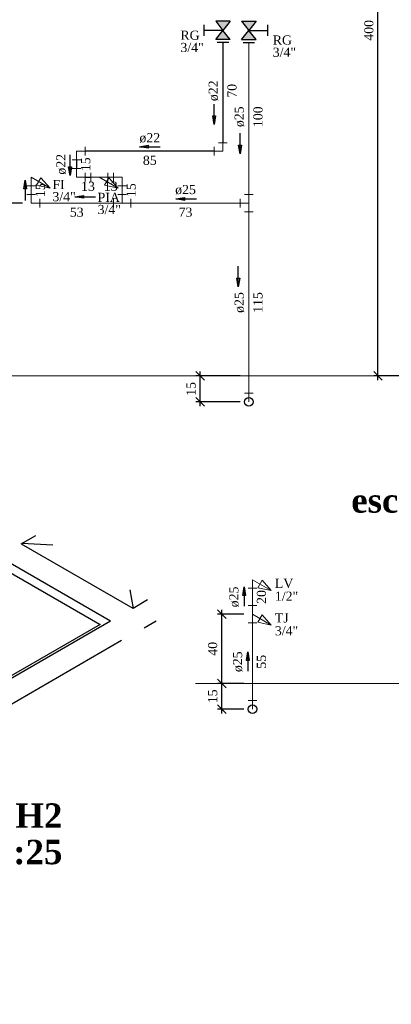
# Model space of a CAD drawing. Header units: millimetres. Extents: x 335 to 91625, y -1 to 84.
# Tile 10 of 38: x 395.87 to 404.47, y 49.02 to 71.81. Entities that reach past the tile are written whole.
import ezdxf

# ---------------------------------------------------------------- set-up
doc = ezdxf.new("R2010")
doc.units = ezdxf.units.MM
doc.header["$MEASUREMENT"] = 0
for name, color, linetype, lineweight in [('AF-Conexões detalhe', 7, 'Continuous', 20), ('AF-Textos conexão', 7, 'Continuous', 20), ('AF-Textos tubo', 7, 'Continuous', 20), ('AF-Tubos detalhe', 5, 'Continuous', 20), ('AQ-Conexões detalhe', 7, 'Continuous', 20), ('AQ-Textos conexão', 7, 'Continuous', 20), ('AQ-Textos tubo', 7, 'Continuous', 20), ('AQ-Tubos detalhe', 1, 'Continuous', 30), ('DI-Cotas', 7, 'Continuous', 20), ('DI-Eixos', 7, 'Continuous', 20), ('DI-Textos', 7, 'Continuous', 20), ('DI-Títulos', 3, 'Continuous', 30), ('Simbolos', 1, 'Continuous', 30), ('Simbolos_int', 1, 'Continuous', 30)]:
    doc.layers.add(name, color=color, linetype=linetype, lineweight=lineweight)
doc.styles.add('TimesNewRoman', font='times.ttf')
doc.styles.add('TimesNewRomanN', font='timesbd.ttf')
doc.dimstyles.get("Standard").update_dxf_attribs({"dimtxt": 0.18, "dimasz": 0.18, "dimexe": 0.18, "dimexo": 0.0625, "dimgap": 0.09, "dimtad": 0, "dimtih": 1, "dimtoh": 1, "dimdec": 4, "dimzin": 0, "dimdsep": 46, "dimtxsty": 'Standard', "dimcen": 0.09, "dimadec": 0, "dimazin": 0, "dimtfac": 1, "dimtdec": 4, "dimtofl": 0, "dimtmove": 0, "dimatfit": 3, "dimfxl": 0, "dimtolj": 1, "dimtzin": 0, "dimarcsym": 0})
doc.dimstyles.new('UM_25.000000', dxfattribs={"dimtxt": 0.18, "dimasz": 0.2, "dimexe": 0.1, "dimexo": 0.2, "dimgap": 0, "dimtad": 1, "dimtih": 1, "dimtoh": 1, "dimdec": 1, "dimlfac": 25, "dimzin": 0, "dimdsep": 46, "dimtxsty": 'Standard', "dimblk": 'CLOSED', "dimblk1": 'CLOSED', "dimblk2": 'CLOSED', "dimcen": 0.09, "dimdle": 0.1, "dimadec": 1, "dimazin": 2, "dimtfac": 1, "dimtdec": 4, "dimtofl": 0, "dimtmove": 0, "dimatfit": 3, "dimldrblk": 'CLOSED', "dimfxl": 0, "dimtolj": 1, "dimarcsym": 0})

# ---------------------------------------------------------------- blocks, each defined once
blk = doc.blocks.new('_OBLIQUE')
at = {"color": 0, "linetype": 'ByBlock', "lineweight": -2}
blk.add_line((-0.5, -0.5), (0.5, 0.5), dxfattribs=at)
blk = doc.blocks.new('*D5')
at = {"layer": 'Defpoints', "color": 0}
for p in [(404.158, 79.56), (405.158, 79.56), (405.158, 63.56)]:
    blk.add_point(p, dxfattribs=at)
at = {"layer": 'DI-Cotas', "color": 0, "linetype": 'Continuous', "lineweight": -2}
for p, q in [((404.958, 79.56), (404.058, 79.56)), ((404.158, 63.46), (404.158, 79.66)), ((404.958, 63.56), (404.058, 63.56))]:
    blk.add_line(p, q, dxfattribs=at)
at = {"layer": 'DI-Cotas', "color": 0, "lineweight": -2, "xscale": 0.2, "yscale": 0.2, "zscale": 0.2}
for p, rotation in [((404.158, 79.56), 90), ((404.158, 63.56), 270)]:
    blk.add_blockref('_OBLIQUE', p, dxfattribs=dict(at, rotation=rotation))
at = {"layer": 'DI-Cotas', "color": 7, "insert": (403.946, 71.56), "char_height": 0.2118, "attachment_point": 5, "rotation": 90, "style": 'TimesNewRoman'}
blk.add_mtext('\\A1;400', dxfattribs=at)
blk = doc.blocks.new('*D6')
at = {"color": 0, "lineweight": -2}
for p, q in [((400.043, 62.86), (400.043, 63.66)), ((400.969, 63.56), (399.943, 63.56)), ((400.969, 62.96), (399.943, 62.96))]:
    blk.add_line(p, q, dxfattribs=at)
at = {"layer": 'Defpoints', "color": 0}
for p in [(400.043, 63.56), (401.169, 63.56), (401.169, 62.96)]:
    blk.add_point(p, dxfattribs=at)
at = {"color": 0, "lineweight": -2, "xscale": 0.2, "yscale": 0.2, "zscale": 0.2}
for p, rotation in [((400.043, 63.56), 90), ((400.043, 62.96), 270)]:
    blk.add_blockref('_OBLIQUE', p, dxfattribs=dict(at, rotation=rotation))
at = {"color": 7, "insert": (399.832, 63.26), "char_height": 0.2118, "attachment_point": 5, "rotation": 90, "style": 'TimesNewRoman'}
blk.add_mtext('\\A1;15', dxfattribs=at)
blk = doc.blocks.new('*D7')
at = {"color": 0, "lineweight": -2}
for p, q in [((395.933, 67.56), (395.098, 67.56)), ((395.198, 63.46), (395.198, 67.66)), ((392.841, 63.56), (395.298, 63.56))]:
    blk.add_line(p, q, dxfattribs=at)
at = {"layer": 'Defpoints', "color": 0}
for p in [(395.198, 67.56), (396.133, 67.56), (392.641, 63.56)]:
    blk.add_point(p, dxfattribs=at)
at = {"color": 0, "lineweight": -2, "xscale": 0.2, "yscale": 0.2, "zscale": 0.2}
for p, rotation in [((395.198, 67.56), 90), ((395.198, 63.56), 270)]:
    blk.add_blockref('_OBLIQUE', p, dxfattribs=dict(at, rotation=rotation))
at = {"color": 7, "insert": (394.986, 65.56), "char_height": 0.2118, "attachment_point": 5, "rotation": 90, "style": 'TimesNewRoman'}
blk.add_mtext('\\A1;100', dxfattribs=at)
blk = doc.blocks.new('*D8')
at = {"color": 0, "lineweight": -2}
for p, q in [((400.544, 55.745), (400.544, 56.545)), ((401.051, 56.445), (400.444, 56.445)), ((401.051, 55.845), (400.444, 55.845))]:
    blk.add_line(p, q, dxfattribs=at)
at = {"layer": 'Defpoints', "color": 0}
for p in [(400.544, 56.445), (401.251, 56.445), (401.251, 55.845)]:
    blk.add_point(p, dxfattribs=at)
at = {"color": 0, "lineweight": -2, "xscale": 0.2, "yscale": 0.2, "zscale": 0.2}
for p, rotation in [((400.544, 56.445), 90), ((400.544, 55.845), 270)]:
    blk.add_blockref('_OBLIQUE', p, dxfattribs=dict(at, rotation=rotation))
at = {"color": 7, "insert": (400.332, 56.145), "char_height": 0.2118, "attachment_point": 5, "rotation": 90, "style": 'TimesNewRoman'}
blk.add_mtext('\\A1;15', dxfattribs=at)
blk = doc.blocks.new('*D9')
at = {"color": 0, "lineweight": -2}
for p, q in [((400.544, 56.345), (400.544, 58.145)), ((401.051, 58.045), (400.444, 58.045)), ((401.051, 56.445), (400.444, 56.445))]:
    blk.add_line(p, q, dxfattribs=at)
at = {"layer": 'Defpoints', "color": 0}
for p in [(400.544, 58.045), (401.251, 58.045), (401.251, 56.445)]:
    blk.add_point(p, dxfattribs=at)
at = {"color": 0, "lineweight": -2, "xscale": 0.2, "yscale": 0.2, "zscale": 0.2}
for p, rotation in [((400.544, 58.045), 90), ((400.544, 56.445), 270)]:
    blk.add_blockref('_OBLIQUE', p, dxfattribs=dict(at, rotation=rotation))
at = {"color": 7, "insert": (400.332, 57.245), "char_height": 0.2118, "attachment_point": 5, "rotation": 90, "style": 'TimesNewRoman'}
blk.add_mtext('\\A1;40', dxfattribs=at)

msp = doc.modelspace()

# ---------------------------------------------------------------- hatches: boundary and pattern name
at = {"layer": 'Simbolos', "linetype": 'Continuous'}
for points in [[(400.5684, 71.5604), (400.7374, 71.7704), (400.4014, 71.7704)], [(401.0014, 71.7704), (401.3374, 71.7704), (401.1704, 71.5604)], [(400.7374, 71.3504), (400.4014, 71.3504), (400.5684, 71.5604)], [(401.1704, 71.5604), (401.0014, 71.3504), (401.3374, 71.3504)]]:
    msp.add_hatch(color=256, dxfattribs=at).paths.add_polyline_path(points)

# ---------------------------------------------------------------- linework, layer by layer
at = {"color": 7}
for p, q in [((397.9652, 57.8851), (394.6012, 59.8281)), ((395.9002, 59.6721), (396.2392, 59.8681)), ((395.9002, 59.6721), (398.4802, 58.1821)), ((396.6342, 59.6401), (395.9182, 59.6821)), ((398.4132, 58.6131), (398.4882, 58.1781)), ((398.8262, 58.3751), (398.4882, 58.1781)), ((398.7452, 57.7321), (399.0202, 57.8911)), ((397.9652, 57.8851), (383.3832, 49.4661)), ((398.225, 57.4351), (383.643, 49.0161))]:
    msp.add_line(p, q, dxfattribs=at)
msp.add_lwpolyline([(392.8972, 60.5961), (397.7242, 57.8091), (395.3102, 56.4151), (390.4832, 59.2021), (392.8972, 60.5961)], close=True, dxfattribs=at)
for centre in [(401.1694, 62.9604), (401.2511, 55.8451)]:
    msp.add_circle(centre, 0.1)
at = {"layer": 'AF-Conexões detalhe', "linetype": 'Continuous'}
for p, q in [((396.1335, 68.1604), (396.1335, 67.9604)), ((396.1335, 68.1604), (396.5665, 67.9104)), ((396.3567, 68.147), (396.2567, 67.9738)), ((396.3567, 68.147), (396.5665, 67.9104)), ((397.508, 68.2604), (397.508, 68.0604)), ((397.708, 68.1604), (397.508, 68.1604)), ((397.708, 68.1604), (397.908, 68.1604)), ((397.708, 68.1604), (398.141, 67.9104)), ((397.9312, 68.147), (397.8312, 67.9738)), ((397.908, 68.2604), (397.908, 68.0604)), ((397.9312, 68.147), (398.141, 67.9104)), ((398.0369, 68.2604), (398.0369, 68.0604)), ((398.2369, 68.1604), (398.0369, 68.1604)), ((398.2369, 68.1604), (398.2369, 67.9604)), ((396.0335, 67.9604), (396.2335, 67.9604)), ((396.2567, 67.9738), (396.5665, 67.9104)), ((397.8312, 67.9738), (398.141, 67.9104)), ((398.1369, 67.9604), (398.3369, 67.9604)), ((396.0335, 67.7604), (396.2335, 67.7604)), ((396.1335, 67.5604), (396.1335, 67.7604)), ((398.1369, 67.7604), (398.3369, 67.7604)), ((398.2369, 67.5604), (398.2369, 67.7604)), ((401.0694, 67.7604), (401.2694, 67.7604)), ((401.1694, 67.5604), (401.1694, 67.7604)), ((396.1335, 67.5604), (396.3335, 67.5604)), ((396.3335, 67.6604), (396.3335, 67.4604)), ((398.0369, 67.6604), (398.0369, 67.4604)), ((398.2369, 67.5604), (398.0369, 67.5604)), ((398.2369, 67.5604), (398.4369, 67.5604)), ((398.4369, 67.6604), (398.4369, 67.4604)), ((400.9694, 67.6604), (400.9694, 67.4604)), ((401.1694, 67.5604), (400.9694, 67.5604)), ((401.1694, 67.5604), (401.1694, 67.3604)), ((401.0694, 67.3604), (401.2694, 67.3604)), ((401.0694, 63.1604), (401.2694, 63.1604)), ((401.1694, 62.9604), (401.1694, 63.1604)), ((401.2511, 58.8451), (401.2511, 58.6451)), ((401.2511, 58.8451), (401.6841, 58.5951)), ((401.4743, 58.8317), (401.3743, 58.6585)), ((401.4743, 58.8317), (401.6841, 58.5951)), ((401.1511, 58.6451), (401.3511, 58.6451)), ((401.3743, 58.6585), (401.6841, 58.5951)), ((401.1511, 58.2451), (401.3511, 58.2451)), ((401.2511, 58.0451), (401.2511, 58.2451)), ((401.2511, 58.0451), (401.2511, 57.8451)), ((401.2511, 58.0451), (401.6841, 57.7951)), ((401.4743, 58.0317), (401.3743, 57.8585)), ((401.4743, 58.0317), (401.6841, 57.7951)), ((401.1511, 57.8451), (401.3511, 57.8451)), ((401.3743, 57.8585), (401.6841, 57.7951)), ((401.1511, 56.0451), (401.3511, 56.0451)), ((401.2511, 55.8451), (401.2511, 56.0451))]:
    msp.add_line(p, q, dxfattribs=at)
at = {"layer": 'AF-Tubos detalhe'}
for p, q in [((401.1694, 71.2774), (401.1694, 67.7604)), ((398.0369, 68.1604), (397.908, 68.1604)), ((396.1335, 67.7604), (396.1335, 67.9604)), ((398.2369, 67.7604), (398.2369, 67.9604)), ((398.0369, 67.5604), (396.3335, 67.5604)), ((400.9694, 67.5604), (398.4369, 67.5604)), ((401.1694, 67.3604), (401.1694, 63.1604)), ((401.2511, 58.2451), (401.2511, 58.6451)), ((401.2511, 56.0451), (401.2511, 57.8451))]:
    msp.add_line(p, q, dxfattribs=at)
at = {"layer": 'AQ-Conexões detalhe', "linetype": 'Continuous'}
for p, q in [((397.3832, 68.8604), (397.3832, 68.6604)), ((400.3694, 68.8604), (400.3694, 68.6604)), ((400.4694, 68.9604), (400.6694, 68.9604)), ((400.5694, 68.7604), (400.5694, 68.9604)), ((397.1832, 68.7604), (397.3832, 68.7604)), ((397.1832, 68.7604), (397.1832, 68.5604)), ((400.5694, 68.7604), (400.3694, 68.7604)), ((397.0832, 68.5604), (397.2832, 68.5604)), ((397.0832, 68.3604), (397.2832, 68.3604)), ((397.1832, 68.1604), (397.1832, 68.3604)), ((397.1832, 68.1604), (397.3832, 68.1604)), ((397.3832, 68.2604), (397.3832, 68.0604))]:
    msp.add_line(p, q, dxfattribs=at)
at = {"layer": 'AQ-Tubos detalhe'}
for p, q in [((400.5694, 71.2774), (400.5694, 68.9604)), ((400.3694, 68.7604), (397.3832, 68.7604)), ((397.1832, 68.5604), (397.1832, 68.3604)), ((397.3832, 68.1604), (397.508, 68.1604))]:
    msp.add_line(p, q, dxfattribs=at)
at = {"layer": 'DI-Eixos'}
for p, q in [((392.6413, 63.5604), (407.4965, 63.5604)), ((399.9334, 56.4451), (409.9448, 56.4451))]:
    msp.add_line(p, q, dxfattribs=at)
at = {"layer": 'Simbolos'}
for p, q in [((400.1294, 71.6864), (400.1294, 71.4344)), ((400.7374, 71.7704), (400.4014, 71.7704)), ((400.4014, 71.7704), (400.5684, 71.5604)), ((400.7374, 71.7704), (400.5684, 71.5604)), ((401.0014, 71.7704), (401.3374, 71.7704)), ((401.0014, 71.7704), (401.1704, 71.5604)), ((401.3374, 71.7704), (401.1694, 71.5604)), ((401.6094, 71.4344), (401.6094, 71.6864)), ((400.5684, 71.5604), (400.1294, 71.5604)), ((400.4014, 71.3504), (400.5694, 71.5604)), ((400.7374, 71.3504), (400.4014, 71.3504)), ((400.7374, 71.3504), (400.5684, 71.5604)), ((401.0014, 71.3504), (401.1704, 71.5604)), ((401.0014, 71.3504), (401.3374, 71.3504)), ((401.1704, 71.5604), (401.6094, 71.5604)), ((401.3374, 71.3504), (401.1704, 71.5604)), ((401.0344, 71.2774), (401.3034, 71.2774))]:
    msp.add_line(p, q, dxfattribs=at)
at = {"layer": 'Simbolos_int'}
msp.add_line((400.7044, 71.2774), (400.4354, 71.2774), dxfattribs=at)

# ---------------------------------------------------------------- texts
at = {"layer": 'AF-Textos conexão', "char_height": 0.2118, "attachment_point": 7, "line_spacing_factor": 0.798, "style": 'TimesNewRoman'}
for s, insert, width in [('RG', (401.7223, 71.2273), 0.806813), ('3/4"', (401.7223, 70.9443), 0.98233), ('FI', (396.6233, 67.8853), 0.515228), ('3/4"', (396.6233, 67.6023), 0.98233), ('LV', (401.7712, 58.651), 0.772842), ('1/2"', (401.7712, 58.353), 0.98233), ('TJ', (401.7712, 57.851), 0.580339), ('3/4"', (401.7712, 57.553), 0.98233)]:
    msp.add_mtext(s, dxfattribs=dict(at, insert=insert, width=width))
at = {"layer": 'AF-Textos tubo', "char_height": 0.2118, "width": 0.874755, "attachment_point": 8, "rotation": 90.00021, "line_spacing_factor": 0.798, "style": 'TimesNewRoman'}
for insert in [(401.0634, 69.5604), (401.0634, 65.2604), (400.9403, 58.4451), (401.0263, 56.9451)]:
    msp.add_mtext('ø25', dxfattribs=dict(at, insert=insert))
at = {"layer": 'AF-Textos tubo', "insert": (399.7033, 67.7563), "char_height": 0.2118, "width": 0.874755, "attachment_point": 8, "line_spacing_factor": 0.798, "style": 'TimesNewRoman'}
msp.add_mtext('ø25', dxfattribs=at)
at = {"layer": 'AQ-Textos conexão', "char_height": 0.2118, "attachment_point": 7, "line_spacing_factor": 0.798, "style": 'TimesNewRoman'}
for s, insert, width in [('RG', (399.5853, 71.3383), 0.806813), ('3/4"', (399.5853, 71.0553), 0.98233), ('PIA', (397.6683, 67.5883), 0.934205), ('3/4"', (397.6683, 67.3053), 0.98233)]:
    msp.add_mtext(s, dxfattribs=dict(at, insert=insert, width=width))
at = {"layer": 'AQ-Textos tubo', "char_height": 0.2118, "width": 0.874755, "attachment_point": 8, "rotation": 90.00021, "line_spacing_factor": 0.798, "style": 'TimesNewRoman'}
for insert in [(400.4634, 70.1604), (396.9384, 68.4604)]:
    msp.add_mtext('ø22', dxfattribs=dict(at, insert=insert))
at = {"layer": 'AQ-Textos tubo', "insert": (398.8763, 68.9563), "char_height": 0.2118, "width": 0.874755, "attachment_point": 8, "line_spacing_factor": 0.798, "style": 'TimesNewRoman'}
msp.add_mtext('ø22', dxfattribs=at)
at = {"layer": 'DI-Textos', "char_height": 0.2118, "attachment_point": 8, "rotation": 90.00021, "line_spacing_factor": 0.798, "style": 'TimesNewRoman'}
for s, insert, width in [('70', (400.8874, 70.1604), 0.58317), ('100', (401.4874, 69.5604), 0.874755), ('15', (397.5004, 68.4604), 0.58317), ('15', (396.4514, 67.8604), 0.58317), ('15', (398.5544, 67.8604), 0.58317), ('115', (401.4874, 65.2604), 0.874755), ('20', (401.5683, 58.4451), 0.58317), ('55', (401.5683, 56.9451), 0.58317)]:
    msp.add_mtext(s, dxfattribs=dict(at, insert=insert, width=width))
at = {"layer": 'DI-Textos', "char_height": 0.2118, "width": 0.58317, "attachment_point": 8, "line_spacing_factor": 0.798, "style": 'TimesNewRoman'}
for s, insert in [('85', (398.8763, 68.4423)), ('13', (397.4453, 67.8423)), ('13', (397.9723, 67.8423)), ('53', (397.1853, 67.2423)), ('73', (399.7033, 67.2423))]:
    msp.add_mtext(s, dxfattribs=dict(at, insert=insert))
at = {"layer": 'DI-Títulos', "char_height": 0.5648, "attachment_point": 9, "line_spacing_factor": 0.798, "style": 'TimesNewRomanN'}
for insert, width in [((407.4963, 60.3838), 7.419141), ((396.8532, 52.2469), 7.111724)]:
    msp.add_mtext('escala 1:25', dxfattribs=dict(at, insert=insert, width=width))
at = {"layer": 'DI-Títulos', "color": 5, "insert": (396.8532, 53.0939), "char_height": 0.5648, "width": 7.350522, "attachment_point": 9, "line_spacing_factor": 0.798, "style": 'TimesNewRomanN'}
msp.add_mtext('Detalhe H2', dxfattribs=at)

# ---------------------------------------------------------------- dimensions: what is measured, and where the dimension line sits
for base, p1, p2, picture, middle in [((395.1976, 67.5604), (392.6413, 63.5604), (396.1335, 67.5604), '*D7', (394.9858, 65.5604)), ((400.0434, 63.5604), (401.1694, 62.9604), (401.1694, 63.5604), '*D6', (399.8316, 63.2604)), ((400.5437, 58.0451), (401.2511, 56.4451), (401.2511, 58.0451), '*D9', (400.3319, 57.2451)), ((400.5437, 56.4451), (401.2511, 55.8451), (401.2511, 56.4451), '*D8', (400.3319, 56.1451))]:
    dim = msp.add_linear_dim(base=base, p1=p1, p2=p2, angle=90, dimstyle='UM_25.000000', override={"dimtxt": 0.2118, "dimasz": 0.2, "dimexe": 0.1, "dimexo": 0.2, "dimtad": 1, "dimtih": 0, "dimtoh": 0, "dimdec": 1, "dimlfac": 25, "dimzin": 8, "dimtxsty": 'TimesNewRoman', "dimblk": 'OBLIQUE', "dimblk1": 'OBLIQUE', "dimblk2": 'OBLIQUE', "dimsah": 1, "dimdle": 0.1, "dimse1": 0, "dimse2": 0, "dimclrt": 7, "dimadec": 1, "dimazin": 3, "dimtmove": 2, "dimldrblk": 'OBLIQUE'})
    dim.commit()
    dim.dimension.update_dxf_attribs({"geometry": picture, "text_midpoint": middle, "dimtype": 160, "text_rotation": 90})
at = {"layer": 'DI-Cotas', "linetype": 'Continuous'}
dim = msp.add_linear_dim(base=(404.1577, 79.5604), p1=(405.1577, 63.5604), p2=(405.1577, 79.5604), angle=90, dimstyle='UM_25.000000', override={"dimtxt": 0.2118, "dimasz": 0.2, "dimexe": 0.1, "dimexo": 0.2, "dimtad": 1, "dimtih": 0, "dimtoh": 0, "dimdec": 1, "dimlfac": 25, "dimzin": 8, "dimtxsty": 'TimesNewRoman', "dimblk": 'OBLIQUE', "dimblk1": 'OBLIQUE', "dimblk2": 'OBLIQUE', "dimsah": 1, "dimdle": 0.1, "dimse1": 0, "dimse2": 0, "dimclrt": 7, "dimadec": 1, "dimazin": 3, "dimtmove": 2, "dimldrblk": 'OBLIQUE'}, dxfattribs=at)
dim.commit()
dim.dimension.update_dxf_attribs({"geometry": '*D5', "text_midpoint": (403.9459, 71.5604), "dimtype": 160, "text_rotation": 90})

# ---------------------------------------------------------------- leaders
for points in [[(400.3647, 69.3782), (400.3647, 69.855)], [(400.9656, 68.7035), (400.9656, 69.1803)], [(398.636, 68.8662), (399.1128, 68.8662)], [(397.0312, 68.2023), (397.0312, 68.6791)], [(395.992, 68.0953), (395.992, 67.6185)], [(397.1398, 67.7051), (397.6166, 67.7051)], [(399.4798, 67.6573), (399.9566, 67.6573)], [(400.9239, 65.6255), (400.9239, 66.1022)], [(401.0602, 58.6777), (401.0602, 58.2349)], [(401.1463, 57.1712), (401.1463, 56.7284)]]:
    msp.add_leader(points, dimstyle='Standard', override={"dimasz": 0.2, "dimldrblk": 'CLOSED'})

doc.saveas('drawing.dxf')
